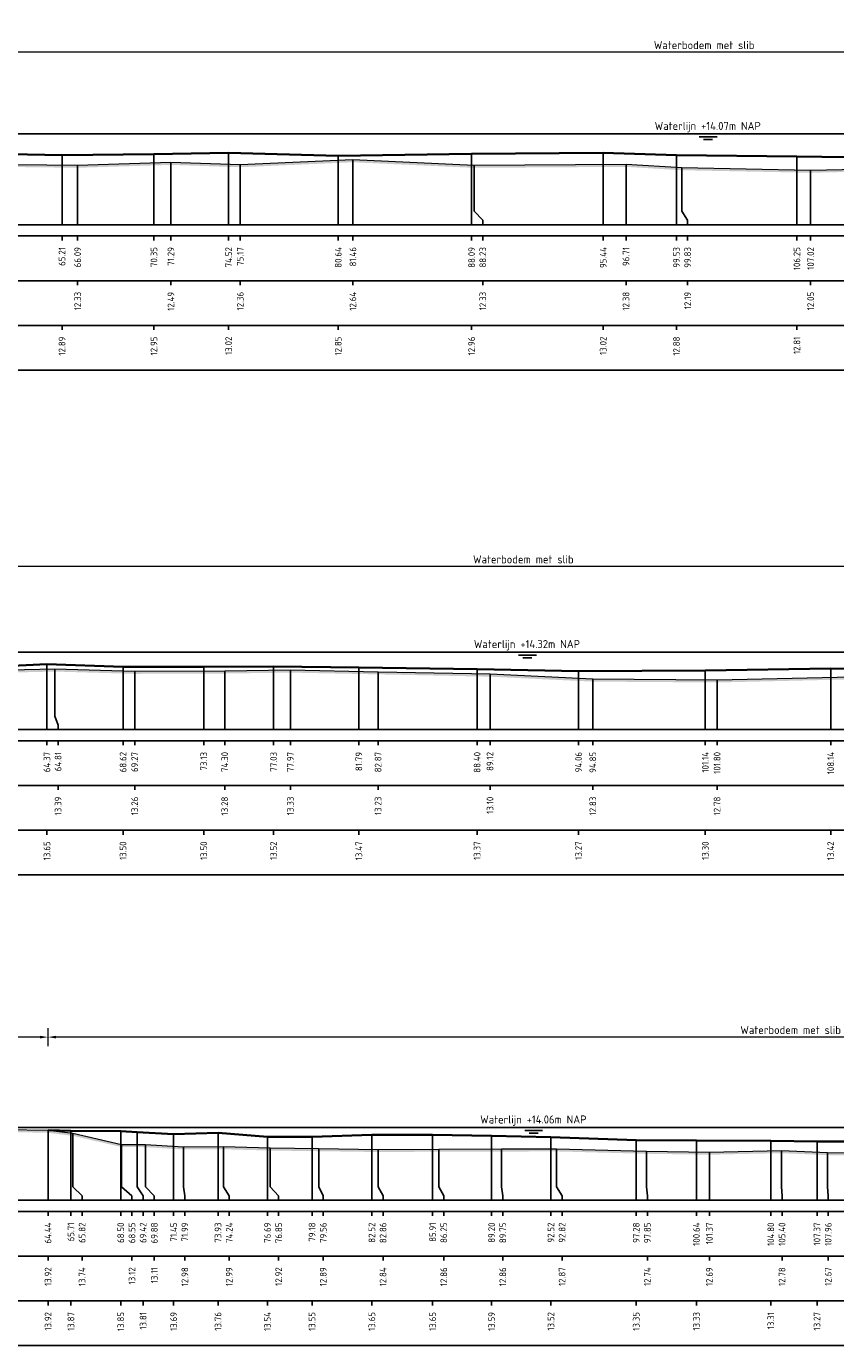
# Model space of a CAD drawing. Header units: metres. Extents: x 197882 to 206172, y 361908 to 364395.
# Tile 34 of 50: x 205847 to 205892, y 364071 to 364144. Entities that reach past the tile are written whole.
import ezdxf
from ezdxf.enums import TextEntityAlignment as Align

# ---------------------------------------------------------------- set-up
doc = ezdxf.new("R2010")
doc.units = ezdxf.units.M
doc.header["$PDMODE"] = 35
doc.header["$PDSIZE"] = 0.075
for name, color, linetype, lineweight in [('X-ME-AL-PROFIEL_BOVENKANT SLIB-GD', 42, 'Continuous', 35), ('X-ME-AL-PROFIEL_HUIDIG MAAIVELD-GD', 252, 'Continuous', 0), ('X-XX-AL-DETAIL1-M', 7, 'Continuous', 18), ('X-XX-AL-NAP-T18', 7, 'Continuous', 18)]:
    doc.layers.add(name, color=color, linetype=linetype, lineweight=lineweight)
doc.layers.add('X-ME-AL-PROFIEL_WATERLIJN-GD', color=150, linetype='Continuous')
doc.layers.add('X-ME-AL-PROFIELRASTER-S', color=7, linetype='Continuous')
doc.styles.add('NLCS-ISO', font='NLCS-ISO.ttf', dxfattribs={"height": 1.8})
doc.styles.add('NLCS-ISO-ANNOTATIEF-T18', font='NLCS-ISO.ttf', dxfattribs={"height": 1.8})
doc.styles.add('NLCS-ISO-ANNOTATIVE-T18', font='NLCS-ISO.ttf', dxfattribs={"height": 1.8})
doc.dimstyles.new('NLCS-ANNOTATIEF-T18-PIJL_L2_H0', dxfattribs={"dimtxt": 2.5, "dimasz": 1.8, "dimexe": 2, "dimexo": 2, "dimgap": 0.7, "dimtad": 1, "dimzin": 0, "dimdsep": 46, "dimtxsty": 'NLCS-ISO-ANNOTATIEF-T18', "dimcen": 0, "dimdle": 2, "dimclrd": 256, "dimclre": 256, "dimclrt": 10, "dimaunit": 2, "dimadec": 0, "dimazin": 0, "dimtfac": 1, "dimtdec": 3, "dimtofl": 0, "dimtmove": 0, "dimatfit": 3, "dimfxl": 2, "dimfxlon": 1, "dimtfillclr": 256, "dimtolj": 1, "dimtzin": 0, "dimlwd": -1, "dimlwe": -1, "dimarcsym": 0})

# ---------------------------------------------------------------- blocks, each defined once
blk = doc.blocks.new('SAL-PROFIELRASTER_BALK_EIND1-D')
at = {"color": 0, "linetype": 'ByBlock', "lineweight": -2, "flags": 128}
for points in [[(0, 0), (1, 0)], [(0, -2.5), (1, -2.5)], [(0, -12.5), (1, -12.5)]]:
    blk.add_lwpolyline(points, dxfattribs=at)
blk = doc.blocks.new('SAL-PROFIELRASTER_BALK_EIND2-D')
at = {"color": 0, "linetype": 'ByBlock', "lineweight": -2}
blk.add_line((1, -12.5), (0, -12.5), dxfattribs=at)
blk = doc.blocks.new('SAL-PROFIELRASTER_BALK_DATA-D')
at = {"color": 0, "linetype": 'ByBlock', "lineweight": -2}
blk.add_lwpolyline([(0, -3.5), (0, -2.5)], dxfattribs=at)
at = {"color": 0, "linetype": 'ByBlock', "lineweight": -2, "style": 'NLCS-ISO-ANNOTATIVE-T18'}
blk.add_attdef('GETAL', text='', height=1.5, rotation=90, dxfattribs=at).set_placement((0.75, -5), align=Align.RIGHT)
blk = doc.blocks.new('SAL-PROFIELRASTER_AANHAAL-D')
at = {"color": 9, "linetype": 'ByBlock', "lineweight": -2, "flags": 128}
blk.add_lwpolyline([(0, 1), (0, 0)], dxfattribs=at)
blk = doc.blocks.new('SAL-PROFIELRASTER_AANHAAL_STAGGER-D')
at = {"color": 9, "linetype": 'ByBlock', "lineweight": -2, "flags": 128}
for points in [[(0, 0), (0, -0.25)], [(0, -0.25), (1, -0.75)], [(1, -0.75), (1, -1)]]:
    blk.add_lwpolyline(points, dxfattribs=at)
blk = doc.blocks.new('*D57')
at = {"layer": 'Defpoints', "color": 0, "transparency": 16777216}
for p in [(205812.145, 364114.165), (205937.526, 364109.38), (205812.145, 364105.056)]:
    blk.add_point(p, dxfattribs=at)
at = {"layer": 'X-XX-AL-DETAIL1-M', "transparency": 16777216}
for p, q in [((205812.145, 364113.665), (205812.145, 364114.665)), ((205937.526, 364113.665), (205937.526, 364114.665)), ((205937.076, 364114.165), (205812.595, 364114.165))]:
    blk.add_line(p, q, dxfattribs=at)
for points in [[(205812.595, 364114.24), (205812.595, 364114.09), (205812.145, 364114.165)], [(205937.076, 364114.24), (205937.076, 364114.09), (205937.526, 364114.165)]]:
    blk.add_solid(points, dxfattribs=at)
at = {"layer": 'X-XX-AL-DETAIL1-M', "color": 10, "transparency": 16777216, "insert": (205874.835, 364114.565), "char_height": 0.45, "attachment_point": 5, "style": 'NLCS-ISO-ANNOTATIEF-T18'}
blk.add_mtext('\\A1;Waterbodem met slib', dxfattribs=at)
blk = doc.blocks.new('*D81')
at = {"layer": 'Defpoints', "color": 0, "transparency": 16777216}
for p in [(205816.411, 364142.891), (205816.411, 364138.328), (205953.452, 364138.328)]:
    blk.add_point(p, dxfattribs=at)
at = {"layer": 'X-XX-AL-DETAIL1-M', "transparency": 16777216}
for p, q in [((205816.411, 364142.391), (205816.411, 364143.391)), ((205953.002, 364142.891), (205816.861, 364142.891)), ((205953.452, 364142.391), (205953.452, 364143.391))]:
    blk.add_line(p, q, dxfattribs=at)
for points in [[(205816.861, 364142.966), (205816.861, 364142.816), (205816.411, 364142.891)], [(205953.002, 364142.966), (205953.002, 364142.816), (205953.452, 364142.891)]]:
    blk.add_solid(points, dxfattribs=at)
at = {"layer": 'X-XX-AL-DETAIL1-M', "color": 10, "transparency": 16777216, "insert": (205884.931, 364143.291), "char_height": 0.45, "attachment_point": 5, "style": 'NLCS-ISO-ANNOTATIEF-T18'}
blk.add_mtext('\\A1;Waterbodem met slib', dxfattribs=at)
blk = doc.blocks.new('*D85')
at = {"layer": 'Defpoints', "color": 0, "transparency": 16777216}
for p in [(205819.142, 364087.874), (205848.295, 364082.682), (205819.142, 364078.765)]:
    blk.add_point(p, dxfattribs=at)
at = {"layer": 'X-XX-AL-DETAIL1-M', "transparency": 16777216}
for p, q in [((205819.142, 364087.374), (205819.142, 364088.374)), ((205848.295, 364087.374), (205848.295, 364088.374)), ((205847.845, 364087.874), (205819.592, 364087.874))]:
    blk.add_line(p, q, dxfattribs=at)
for points in [[(205819.592, 364087.949), (205819.592, 364087.799), (205819.142, 364087.874)], [(205847.845, 364087.949), (205847.845, 364087.799), (205848.295, 364087.874)]]:
    blk.add_solid(points, dxfattribs=at)
at = {"layer": 'X-XX-AL-DETAIL1-M', "color": 10, "transparency": 16777216, "insert": (205833.719, 364088.274), "char_height": 0.45, "attachment_point": 5, "style": 'NLCS-ISO-ANNOTATIEF-T18'}
blk.add_mtext('\\A1;Waterbodem', dxfattribs=at)
blk = doc.blocks.new('*D86')
at = {"layer": 'Defpoints', "color": 0, "transparency": 16777216}
for p in [(205848.295, 364087.874), (205848.295, 364082.682), (205931.232, 364078.765)]:
    blk.add_point(p, dxfattribs=at)
at = {"layer": 'X-XX-AL-DETAIL1-M', "transparency": 16777216}
for p, q in [((205848.295, 364087.374), (205848.295, 364088.374)), ((205931.232, 364087.374), (205931.232, 364088.374)), ((205930.782, 364087.874), (205848.745, 364087.874))]:
    blk.add_line(p, q, dxfattribs=at)
for points in [[(205848.745, 364087.949), (205848.745, 364087.799), (205848.295, 364087.874)], [(205930.782, 364087.949), (205930.782, 364087.799), (205931.232, 364087.874)]]:
    blk.add_solid(points, dxfattribs=at)
at = {"layer": 'X-XX-AL-DETAIL1-M', "color": 10, "transparency": 16777216, "insert": (205889.763, 364088.274), "char_height": 0.45, "attachment_point": 5, "style": 'NLCS-ISO-ANNOTATIEF-T18'}
blk.add_mtext('\\A1;Waterbodem met slib', dxfattribs=at)

msp = doc.modelspace()

# ---------------------------------------------------------------- hatches: boundary and pattern name
at = {"layer": 'X-ME-AL-PROFIEL_HUIDIG MAAIVELD-GD'}
h = msp.add_hatch(dxfattribs=at)
h.set_pattern_fill('AGR-MAAIVELD', color=256, scale=0.05, pattern_type=2)
h.set_pattern_definition([(45, (-14.5062, 136.6852), (-0.25000007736, 0.25000007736), []), (45, (-14.5419, 136.72093), (0, 0.50000015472), [0.3535535, -0.3535535]), (45, (-14.57763, 136.75664), (0, 0.50000015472), [0.3535535, -0.3535535]), (45, (-14.61384, 136.79286), (0, 0.50000015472), [0.3535535, -0.3535535]), (45, (-14.64906, 136.82807), (0, 0.50000015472), [0.3535535, -0.3535535]), (45, (-14.68477, 136.8638), (0, 0.50000015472), [0.3535535, -0.3535535]), (45, (-14.7205, 136.8995), (0, 0.50000015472), [0.3535535, -0.3535535]), (315, (-14.5062, 136.6852), (0.25000007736, 0.25000007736), []), (315, (-14.4705, 136.72093), (0.50000015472, -1e-16), [0.3535535, -0.3535535]), (315, (-14.43477, 136.75664), (0.50000015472, -1e-16), [0.3535535, -0.3535535]), (315, (-14.39856, 136.79286), (0.50000015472, -1e-16), [0.3535535, -0.3535535]), (315, (-14.36334, 136.82807), (0.50000015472, -1e-16), [0.3535535, -0.3535535]), (315, (-14.32763, 136.8638), (0.50000015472, -1e-16), [0.3535535, -0.3535535]), (315, (-14.2919, 136.8995), (0.50000015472, -1e-16), [0.3535535, -0.3535535])])
h.paths.add_polyline_path([(205961.782, 364139.916), (205961.782, 364139.766), (205960.128, 364139.399), (205958.165, 364139.19), (205956.819, 364138.821), (205955.04, 364138.597), (205953.913, 364138.366), (205953.756, 364138.233), (205952.711, 364138.044), (205950.235, 364137.942), (205947.445, 364137.914), (205945.074, 364137.726), (205940.861, 364137.439), (205936.728, 364137.084), (205932.466, 364136.683), (205927.707, 364135.942), (205922.272, 364135.976), (205917.884, 364135.999), (205913.572, 364136.085), (205908.758, 364136.138), (205904.668, 364136.042), (205899.586, 364136.239), (205896.188, 364136.276), (205890.878, 364136.161), (205883.688, 364136.301), (205880.568, 364136.49), (205872.086, 364136.436), (205865.317, 364136.747), (205859.025, 364136.471), (205855.154, 364136.601), (205849.947, 364136.439), (205844.759, 364136.499), (205839.971, 364136.479), (205834.18, 364136.663), (205829.069, 364136.949), (205824.736, 364137.188), (205821.931, 364137.685), (205819.702, 364137.797), (205817.648, 364138.045), (205816.411, 364138.178), (205816.269, 364138.221), (205815.327, 364138.441), (205815.139, 364138.762), (205814.709, 364138.948), (205813.523, 364139.196), (205811.415, 364139.275), (205809.482, 364139.339), (205806.901, 364139.378), (205804.365, 364139.44), (205802.289, 364139.556), (205799.43, 364139.601), (205796.83, 364139.493), (205794.339, 364139.504), (205792.254, 364139.38), (205790.426, 364139.336), (205788.038, 364139.308), (205786.013, 364139.283), (205783.859, 364139.277), (205783.859, 364139.427), (205786.013, 364139.433), (205788.038, 364139.458), (205790.426, 364139.486), (205792.254, 364139.53), (205794.339, 364139.654), (205796.83, 364139.643), (205799.43, 364139.751), (205802.289, 364139.706), (205804.365, 364139.59), (205806.901, 364139.528), (205809.482, 364139.489), (205811.415, 364139.425), (205813.523, 364139.346), (205814.709, 364139.098), (205815.139, 364138.912), (205815.327, 364138.591), (205816.269, 364138.371), (205816.411, 364138.328), (205817.648, 364138.195), (205819.702, 364137.947), (205821.931, 364137.835), (205824.736, 364137.338), (205829.069, 364137.099), (205834.18, 364136.813), (205839.971, 364136.629), (205844.759, 364136.649), (205849.947, 364136.589), (205855.154, 364136.751), (205859.025, 364136.621), (205865.317, 364136.897), (205872.086, 364136.586), (205880.568, 364136.64), (205883.688, 364136.451), (205890.878, 364136.311), (205896.188, 364136.426), (205899.586, 364136.389), (205904.668, 364136.192), (205908.758, 364136.288), (205913.572, 364136.235), (205917.884, 364136.149), (205922.272, 364136.126), (205927.707, 364136.092), (205932.466, 364136.833), (205936.728, 364137.234), (205940.861, 364137.589), (205945.074, 364137.876), (205947.445, 364138.064), (205950.235, 364138.092), (205952.711, 364138.194), (205953.756, 364138.383), (205953.913, 364138.516), (205955.04, 364138.747), (205956.819, 364138.971), (205958.165, 364139.34), (205960.128, 364139.549)])
h = msp.add_hatch(dxfattribs=at)
h.set_pattern_fill('AGR-MAAIVELD', color=256, scale=0.05, pattern_type=2)
h.set_pattern_definition([(45, (-12.59725, 158.37664), (-0.25000007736, 0.25000007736), []), (45, (-12.63297, 158.41236), (0, 0.50000015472), [0.3535535, -0.3535535]), (45, (-12.6687, 158.44807), (0, 0.50000015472), [0.3535535, -0.3535535]), (45, (-12.7049, 158.4843), (0, 0.50000015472), [0.3535535, -0.3535535]), (45, (-12.7401, 158.5195), (0, 0.50000015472), [0.3535535, -0.3535535]), (45, (-12.77583, 158.5552), (0, 0.50000015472), [0.3535535, -0.3535535]), (45, (-12.81154, 158.59093), (0, 0.50000015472), [0.3535535, -0.3535535]), (315, (-12.59725, 158.37664), (0.25000007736, 0.25000007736), []), (315, (-12.56154, 158.41236), (0.50000015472, -1e-16), [0.3535535, -0.3535535]), (315, (-12.52583, 158.44807), (0.50000015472, -1e-16), [0.3535535, -0.3535535]), (315, (-12.4896, 158.4843), (0.50000015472, -1e-16), [0.3535535, -0.3535535]), (315, (-12.4544, 158.5195), (0.50000015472, -1e-16), [0.3535535, -0.3535535]), (315, (-12.4187, 158.5552), (0.50000015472, -1e-16), [0.3535535, -0.3535535]), (315, (-12.38297, 158.59093), (0.50000015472, -1e-16), [0.3535535, -0.3535535])])
h.paths.add_polyline_path([(206019.628, 364107.483), (206016.963, 364107.637), (206012.435, 364107.721), (206007.911, 364107.803), (206004.173, 364107.97), (206002.122, 364107.951), (205997.87, 364108.047), (205993.797, 364108.38), (205991.827, 364108.576), (205990.747, 364108.84), (205989.675, 364108.944), (205988.487, 364109.06), (205987.447, 364109.159), (205987.174, 364109.214), (205986.331, 364109.383), (205984.783, 364109.757), (205983.713, 364110.097), (205982.133, 364110.2), (205980.058, 364110.311), (205977.919, 364110.388), (205976.657, 364110.577), (205973.881, 364110.49), (205971.509, 364110.557), (205968.791, 364110.521), (205966.413, 364110.449), (205963.862, 364110.424), (205961.589, 364110.577), (205958.689, 364110.515), (205956.078, 364110.624), (205953.759, 364110.535), (205951.385, 364110.404), (205948.695, 364110.296), (205946.801, 364110.485), (205946.123, 364110.254), (205945.425, 364110.082), (205943.242, 364109.756), (205941.418, 364109.64), (205939.525, 364109.486), (205938.274, 364109.312), (205937.534, 364109.389), (205936.423, 364108.179), (205935.076, 364108.142), (205932.96, 364108.689), (205929.26, 364108.531), (205923.226, 364108.245), (205918.218, 364108.035), (205914.291, 364108.198), (205910.751, 364108.054), (205905.768, 364108.046), (205898.269, 364107.996), (205892.352, 364107.99), (205885.655, 364107.835), (205878.714, 364107.885), (205872.974, 364108.16), (205866.725, 364108.289), (205861.829, 364108.387), (205858.158, 364108.336), (205853.132, 364108.317), (205848.666, 364108.445), (205843.577, 364108.329), (205837.654, 364108.07), (205834.673, 364108.16), (205830.197, 364108.237), (205826.819, 364108.155), (205824.114, 364108.365), (205820.992, 364108.637), (205818.069, 364108.596), (205816.372, 364108.86), (205814.731, 364109.169), (205813.11, 364109.133), (205812.145, 364109.38), (205811.388, 364109.439), (205810.333, 364109.63), (205809.698, 364109.912), (205807.748, 364110.094), (205805.245, 364110.119), (205802.812, 364110.07), (205800.145, 364110.08), (205797.648, 364110.106), (205795.315, 364110.109), (205793.059, 364110.088), (205790.797, 364110.065), (205788.245, 364110.156), (205785.845, 364110.21), (205783.859, 364110.206), (205783.859, 364110.056), (205785.845, 364110.06), (205788.245, 364110.006), (205790.797, 364109.915), (205793.059, 364109.938), (205795.315, 364109.959), (205797.648, 364109.956), (205800.145, 364109.93), (205802.812, 364109.92), (205805.245, 364109.969), (205807.748, 364109.944), (205809.698, 364109.762), (205810.333, 364109.48), (205811.388, 364109.289), (205812.145, 364109.23), (205813.11, 364108.983), (205814.731, 364109.019), (205816.372, 364108.71), (205818.069, 364108.446), (205820.992, 364108.487), (205824.114, 364108.215), (205826.819, 364108.005), (205830.197, 364108.087), (205834.673, 364108.01), (205837.654, 364107.92), (205843.577, 364108.179), (205848.666, 364108.295), (205853.132, 364108.167), (205858.158, 364108.186), (205861.829, 364108.237), (205866.725, 364108.139), (205872.974, 364108.01), (205878.714, 364107.735), (205885.655, 364107.685), (205892.352, 364107.84), (205898.269, 364107.846), (205905.768, 364107.896), (205910.751, 364107.904), (205914.291, 364108.048), (205918.218, 364107.885), (205923.226, 364108.095), (205929.26, 364108.381), (205932.96, 364108.539), (205935.076, 364107.992), (205936.423, 364108.029), (205937.534, 364109.239), (205938.274, 364109.162), (205939.525, 364109.336), (205941.418, 364109.49), (205943.242, 364109.606), (205945.425, 364109.932), (205946.123, 364110.104), (205946.801, 364110.335), (205948.695, 364110.146), (205951.385, 364110.254), (205953.759, 364110.385), (205956.078, 364110.474), (205958.689, 364110.365), (205961.589, 364110.427), (205963.862, 364110.274), (205966.413, 364110.299), (205968.791, 364110.371), (205971.509, 364110.407), (205973.881, 364110.34), (205976.657, 364110.427), (205977.919, 364110.238), (205980.058, 364110.161), (205982.133, 364110.05), (205983.713, 364109.947), (205984.783, 364109.607), (205986.331, 364109.233), (205987.174, 364109.064), (205987.447, 364109.009), (205988.487, 364108.91), (205989.675, 364108.794), (205990.747, 364108.69), (205991.827, 364108.426), (205993.797, 364108.23), (205997.87, 364107.897), (206002.122, 364107.801), (206004.173, 364107.82), (206007.911, 364107.653), (206012.435, 364107.571), (206016.963, 364107.487), (206019.628, 364107.333)])
h = msp.add_hatch(dxfattribs=at)
h.set_pattern_fill('AGR-MAAIVELD', color=256, scale=0.05, pattern_type=2)
h.set_pattern_definition([(45, (-14.869, 183.4052), (-0.25000007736, 0.25000007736), []), (45, (-14.9047, 183.4409), (0, 0.50000015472), [0.3535535, -0.3535535]), (45, (-14.94042, 183.47662), (0, 0.50000015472), [0.3535535, -0.3535535]), (45, (-14.97664, 183.51284), (0, 0.50000015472), [0.3535535, -0.3535535]), (45, (-15.01185, 183.54805), (0, 0.50000015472), [0.3535535, -0.3535535]), (45, (-15.04757, 183.58376), (0, 0.50000015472), [0.3535535, -0.3535535]), (45, (-15.08328, 183.61948), (0, 0.50000015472), [0.3535535, -0.3535535]), (315, (-14.869, 183.4052), (0.25000007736, 0.25000007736), []), (315, (-14.83328, 183.4409), (0.50000015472, -1e-16), [0.3535535, -0.3535535]), (315, (-14.79757, 183.47662), (0.50000015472, -1e-16), [0.3535535, -0.3535535]), (315, (-14.76135, 183.51284), (0.50000015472, -1e-16), [0.3535535, -0.3535535]), (315, (-14.72614, 183.54805), (0.50000015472, -1e-16), [0.3535535, -0.3535535]), (315, (-14.69042, 183.58376), (0.50000015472, -1e-16), [0.3535535, -0.3535535]), (315, (-14.6547, 183.61948), (0.50000015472, -1e-16), [0.3535535, -0.3535535])])
h.paths.add_polyline_path([(205931.232, 364081.361), (205931.232, 364081.211), (205927.966, 364081.276), (205924.245, 364081.201), (205920.07, 364081.186), (205915.486, 364081.033), (205911.537, 364081.062), (205908.09, 364081.059), (205904.435, 364081.129), (205901.637, 364081.223), (205898.37, 364081.137), (205894.805, 364081.238), (205891.822, 364081.281), (205889.258, 364081.392), (205885.224, 364081.304), (205881.706, 364081.356), (205876.684, 364081.489), (205873.607, 364081.479), (205870.11, 364081.473), (205866.723, 364081.454), (205863.416, 364081.501), (205860.706, 364081.537), (205858.1, 364081.607), (205855.849, 364081.598), (205853.742, 364081.725), (205852.404, 364081.734), (205849.675, 364082.359), (205848.295, 364082.532), (205845.939, 364082.569), (205843.75, 364082.583), (205841.389, 364082.6), (205839.445, 364082.622), (205837.328, 364082.545), (205835.151, 364082.629), (205832.977, 364082.578), (205830.851, 364082.604), (205826.947, 364082.55), (205825.174, 364082.483), (205823.633, 364082.421), (205822.216, 364082.28), (205821.507, 364082.267), (205820.608, 364082.433), (205819.854, 364082.293), (205819.142, 364082.673), (205818.506, 364082.964), (205817.503, 364083.105), (205817.071, 364083.484), (205816.117, 364083.882), (205814.494, 364084.082), (205812.825, 364084.364), (205810.82, 364084.343), (205808.309, 364084.29), (205805.907, 364084.317), (205803.581, 364084.301), (205801.226, 364084.305), (205799.034, 364084.415), (205796.957, 364084.366), (205794.701, 364084.397), (205792.372, 364084.282), (205790.042, 364084.305), (205787.986, 364084.311), (205785.995, 364084.33), (205783.859, 364084.317), (205783.859, 364084.467), (205785.995, 364084.48), (205787.986, 364084.461), (205790.042, 364084.455), (205792.372, 364084.432), (205794.701, 364084.547), (205796.957, 364084.516), (205799.034, 364084.565), (205801.226, 364084.455), (205803.581, 364084.451), (205805.907, 364084.467), (205808.309, 364084.44), (205810.82, 364084.493), (205812.825, 364084.514), (205814.494, 364084.232), (205816.117, 364084.032), (205817.071, 364083.634), (205817.503, 364083.255), (205818.506, 364083.114), (205819.142, 364082.823), (205819.854, 364082.443), (205820.608, 364082.583), (205821.507, 364082.417), (205822.216, 364082.43), (205823.633, 364082.571), (205825.174, 364082.633), (205826.947, 364082.7), (205830.851, 364082.754), (205832.977, 364082.728), (205835.151, 364082.779), (205837.328, 364082.695), (205839.445, 364082.772), (205841.389, 364082.75), (205843.75, 364082.733), (205845.939, 364082.719), (205848.295, 364082.682), (205849.675, 364082.509), (205852.404, 364081.884), (205853.742, 364081.875), (205855.849, 364081.748), (205858.1, 364081.757), (205860.706, 364081.687), (205863.416, 364081.651), (205866.723, 364081.604), (205870.11, 364081.623), (205873.607, 364081.629), (205876.684, 364081.639), (205881.706, 364081.506), (205885.224, 364081.454), (205889.258, 364081.542), (205891.822, 364081.431), (205894.805, 364081.388), (205898.37, 364081.287), (205901.637, 364081.373), (205904.435, 364081.279), (205908.09, 364081.209), (205911.537, 364081.212), (205915.486, 364081.183), (205920.07, 364081.336), (205924.245, 364081.351), (205927.966, 364081.426)])

# ---------------------------------------------------------------- linework, layer by layer
at = {"layer": 'X-ME-AL-PROFIEL_BOVENKANT SLIB-GD'}
for points in [[(205844.242, 364137.233), (205849.074, 364137.151), (205854.206, 364137.202), (205858.377, 364137.277), (205864.497, 364137.105), (205871.945, 364137.216), (205879.295, 364137.274), (205883.385, 364137.139), (205890.111, 364137.062), (205895.675, 364137), (205899.226, 364137.1), (205904.279, 364136.955), (205908.322, 364136.933), (205913.085, 364137.01), (205917.515, 364136.978), (205922.313, 364136.826), (205926.606, 364136.747), (205931.452, 364136.995), (205935.769, 364137.245), (205940.861, 364137.589)], [(205842.827, 364108.447), (205848.231, 364108.703), (205852.483, 364108.559), (205856.99, 364108.559), (205860.887, 364108.58), (205865.65, 364108.524), (205872.255, 364108.429), (205877.916, 364108.324), (205884.998, 364108.36), (205891.999, 364108.475), (205897.225, 364108.42), (205904.558, 364108.555), (205910, 364108.558), (205913.951, 364108.661), (205917.663, 364108.601), (205923.026, 364108.476), (205928.085, 364108.814), (205928.338, 364108.787), (205932.902, 364109.015), (205935.083, 364108.142), (205936.455, 364108.287), (205936.594, 364108.365)], [(205848.295, 364082.682), (205849.571, 364082.637), (205852.354, 364082.616), (205853.278, 364082.572), (205855.308, 364082.456), (205857.785, 364082.529), (205860.546, 364082.3), (205863.036, 364082.311), (205866.377, 364082.416), (205869.767, 364082.416), (205873.062, 364082.351), (205876.375, 364082.287), (205881.138, 364082.117), (205884.5, 364082.095), (205888.655, 364082.072), (205891.234, 364082.034), (205894.236, 364082.039)]]:
    msp.add_lwpolyline(points, dxfattribs=at)
at = {"layer": 'X-ME-AL-PROFIEL_HUIDIG MAAIVELD-GD'}
for points in [[(205844.759, 364136.649), (205849.947, 364136.589), (205855.154, 364136.751), (205859.025, 364136.621), (205865.317, 364136.897), (205872.086, 364136.586), (205880.568, 364136.64), (205883.688, 364136.451), (205890.878, 364136.311), (205896.188, 364136.426), (205899.586, 364136.389), (205904.668, 364136.192), (205908.758, 364136.288), (205913.572, 364136.235), (205917.884, 364136.149), (205922.272, 364136.126), (205927.707, 364136.092), (205932.466, 364136.833), (205936.728, 364137.234), (205940.861, 364137.589)], [(205843.577, 364108.329), (205848.666, 364108.445), (205853.132, 364108.317), (205858.158, 364108.336), (205861.829, 364108.387), (205866.725, 364108.289), (205872.974, 364108.16), (205878.714, 364107.885), (205885.655, 364107.835), (205892.352, 364107.99), (205898.269, 364107.996), (205905.768, 364108.046), (205910.751, 364108.054), (205914.291, 364108.198), (205918.218, 364108.035), (205923.226, 364108.245), (205929.26, 364108.531), (205932.96, 364108.689), (205935.076, 364108.142), (205936.423, 364108.179), (205937.534, 364109.389)], [(205845.939, 364082.719), (205848.295, 364082.682), (205849.675, 364082.509), (205852.404, 364081.884), (205853.742, 364081.875), (205855.849, 364081.748), (205858.1, 364081.757), (205860.706, 364081.687), (205863.416, 364081.651), (205866.723, 364081.604), (205870.11, 364081.623), (205873.607, 364081.629), (205876.684, 364081.639), (205881.706, 364081.506), (205885.224, 364081.454), (205889.258, 364081.542), (205891.822, 364081.431), (205894.805, 364081.388)]]:
    msp.add_lwpolyline(points, dxfattribs=at)
at = {"layer": 'X-ME-AL-PROFIEL_WATERLIJN-GD'}
for points in [[(205816.411, 364138.328), (205953.452, 364138.328)], [(205884.657, 364138.164), (205885.657, 364138.164)], [(205884.899, 364138.019), (205885.399, 364138.019)], [(205812.145, 364109.38), (205937.526, 364109.38)], [(205874.561, 364109.216), (205875.561, 364109.216)], [(205874.803, 364109.071), (205875.303, 364109.071)], [(205819.142, 364082.823), (205931.232, 364082.823)], [(205874.913, 364082.66), (205875.913, 364082.66)], [(205875.154, 364082.515), (205875.654, 364082.515)]]:
    msp.add_lwpolyline(points, dxfattribs=at)

# ---------------------------------------------------------------- block references
at = {"layer": 'X-ME-AL-PROFIELRASTER-S'}
for p, yscale in [((205849.074, 364133.257), 3.894), ((205854.206, 364133.257), 3.945), ((205858.377, 364133.257), 4.02), ((205864.497, 364133.257), 3.848000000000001), ((205865.317, 364133.257), 3.640000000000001), ((205871.945, 364133.257), 3.959), ((205879.295, 364133.257), 4.016999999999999), ((205883.385, 364133.257), 3.882), ((205890.111, 364133.257), 3.805), ((205849.947, 364133.257), 3.332000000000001), ((205855.154, 364133.257), 3.494), ((205859.025, 364133.257), 3.364000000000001), ((205872.086, 364134.257), 2.329000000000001), ((205880.568, 364133.257), 3.382999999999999), ((205883.688, 364134.257), 2.194000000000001), ((205890.878, 364133.257), 3.054), ((205848.231, 364105.056), 3.647), ((205848.666, 364106.056), 2.388999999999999), ((205852.483, 364105.056), 3.503), ((205853.132, 364105.056), 3.260999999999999), ((205856.99, 364105.056), 3.503), ((205858.158, 364105.056), 3.279999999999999), ((205860.887, 364105.056), 3.523999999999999), ((205861.829, 364105.056), 3.331), ((205865.65, 364105.056), 3.468), ((205866.725, 364105.056), 3.233000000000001), ((205872.255, 364105.056), 3.372999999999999), ((205872.974, 364105.056), 3.103999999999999), ((205877.916, 364105.056), 3.268000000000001), ((205884.998, 364105.056), 3.304), ((205891.999, 364105.056), 3.419), ((205878.714, 364105.056), 2.829000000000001), ((205885.655, 364105.056), 2.779), ((205848.295, 364078.765), 3.917), ((205848.295, 364078.765), 3.917), ((205849.571, 364078.765), 3.872), ((205849.675, 364079.765), 2.744), ((205852.354, 364078.765), 3.851000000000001), ((205853.278, 364079.765), 2.807), ((205855.308, 364078.765), 3.691000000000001), ((205857.785, 364078.765), 3.763999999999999), ((205860.546, 364078.765), 3.535), ((205863.036, 364078.765), 3.545999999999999), ((205866.377, 364078.765), 3.651), ((205869.767, 364078.765), 3.651), ((205873.062, 364078.765), 3.586), ((205876.375, 364078.765), 3.522), ((205852.404, 364079.765), 2.119), ((205853.742, 364079.765), 2.109999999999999), ((205855.849, 364079.765), 1.983000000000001), ((205858.1, 364079.765), 1.992000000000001), ((205860.706, 364079.765), 1.922000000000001), ((205863.416, 364079.765), 1.885999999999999), ((205866.723, 364079.765), 1.839), ((205870.11, 364079.765), 1.858000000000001), ((205873.607, 364079.765), 1.864000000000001), ((205876.684, 364079.765), 1.874000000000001), ((205881.138, 364078.765), 3.352), ((205881.706, 364079.765), 1.741), ((205884.5, 364078.765), 3.33), ((205888.655, 364078.765), 3.307), ((205889.258, 364079.765), 1.776999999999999), ((205891.234, 364078.765), 3.269), ((205885.224, 364078.765), 2.689), ((205891.822, 364079.765), 1.666)]:
    msp.add_blockref('SAL-PROFIELRASTER_AANHAAL-D', p, dxfattribs=dict(at, yscale=yscale))
for p, xscale, zscale in [((205872.086, 364134.257), 0.4836385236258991, 0.4836385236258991), ((205883.688, 364134.257), 0.3224112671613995, 0.3224112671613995), ((205848.666, 364106.056), 0.1901981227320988, 0.1901981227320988), ((205849.675, 364079.765), 0.5207533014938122, 0.5207533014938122), ((205852.404, 364079.765), 0.5751084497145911, 0.5751084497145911), ((205853.278, 364079.765), 0.3259902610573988, 0.3259902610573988), ((205853.742, 364079.765), 0.4869056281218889, 0.4869056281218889), ((205855.849, 364079.765), 0.08417594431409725, 0.08417594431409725), ((205858.1, 364079.765), 0.3098827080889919, 0.3098827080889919), ((205860.706, 364079.765), 0.4650185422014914, 0.4650185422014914), ((205863.416, 364079.765), 0.2447462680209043, 0.2447462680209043), ((205866.723, 364079.765), 0.2791272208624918, 0.2791272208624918), ((205870.11, 364079.765), 0.2823658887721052, 0.2823658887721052), ((205873.607, 364079.765), 0.07962678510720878, 0.07962678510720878), ((205876.684, 364079.765), 0.3162025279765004, 0.3162025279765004), ((205881.706, 364079.765), 0.05682141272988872, 0.05682141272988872), ((205889.258, 364079.765), 0.02237063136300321, 0.02237063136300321), ((205891.822, 364079.765), 0.03706024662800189, 0.03706024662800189)]:
    msp.add_blockref('SAL-PROFIELRASTER_AANHAAL_STAGGER-D', p, dxfattribs=dict(at, xscale=xscale, zscale=zscale))
at = {"layer": 'X-ME-AL-PROFIELRASTER-S', "yscale": 0.25}
for name, p, xscale, zscale in [('SAL-PROFIELRASTER_BALK_EIND1-D', (205783.859, 364133.257), 178.5481913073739, 178.5481913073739), ('SAL-PROFIELRASTER_BALK_EIND2-D', (205783.859, 364130.757), 178.5481913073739, 178.5481913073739), ('SAL-PROFIELRASTER_BALK_EIND2-D', (205783.859, 364128.257), 178.5481913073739, 178.5481913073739), ('SAL-PROFIELRASTER_BALK_EIND1-D', (205783.859, 364105.056), 237.532909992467, 237.532909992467), ('SAL-PROFIELRASTER_BALK_EIND2-D', (205783.859, 364102.556), 237.532909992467, 237.532909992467), ('SAL-PROFIELRASTER_BALK_EIND2-D', (205783.859, 364100.056), 237.532909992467, 237.532909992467), ('SAL-PROFIELRASTER_BALK_EIND1-D', (205783.859, 364078.765), 148.7877641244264, 148.7877641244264), ('SAL-PROFIELRASTER_BALK_EIND2-D', (205783.859, 364076.265), 148.7877641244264, 148.7877641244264), ('SAL-PROFIELRASTER_BALK_EIND2-D', (205783.859, 364073.765), 148.7877641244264, 148.7877641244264)]:
    msp.add_blockref(name, p, dxfattribs=dict(at, xscale=xscale, zscale=zscale))
at = {"layer": 'X-ME-AL-PROFIELRASTER-S', "xscale": 0.25, "yscale": 0.25, "zscale": 0.25}
for p, values in [((205849.074, 364133.257), {'GETAL': '65.21'}), ((205849.947, 364133.257), {'GETAL': '66.09'}), ((205854.206, 364133.257), {'GETAL': '70.35'}), ((205855.154, 364133.257), {'GETAL': '71.29'}), ((205858.377, 364133.257), {'GETAL': '74.52'}), ((205859.025, 364133.257), {'GETAL': '75.17'}), ((205864.497, 364133.257), {'GETAL': '80.64'}), ((205865.317, 364133.257), {'GETAL': '81.46'}), ((205871.945, 364133.257), {'GETAL': '88.09'}), ((205872.57, 364133.257), {'GETAL': '88.23'}), ((205879.295, 364133.257), {'GETAL': '95.44'}), ((205880.568, 364133.257), {'GETAL': '96.71'}), ((205883.385, 364133.257), {'GETAL': '99.53'}), ((205884.01, 364133.257), {'GETAL': '99.83'}), ((205890.111, 364133.257), {'GETAL': '106.25'}), ((205890.878, 364133.257), {'GETAL': '107.02'}), ((205849.947, 364130.757), {'GETAL': '12.33'}), ((205855.154, 364130.757), {'GETAL': '12.49'}), ((205859.025, 364130.757), {'GETAL': '12.36'}), ((205865.317, 364130.757), {'GETAL': '12.64'}), ((205872.57, 364130.757), {'GETAL': '12.33'}), ((205880.568, 364130.757), {'GETAL': '12.38'}), ((205884.01, 364130.757), {'GETAL': '12.19'}), ((205890.878, 364130.757), {'GETAL': '12.05'}), ((205849.074, 364128.257), {'GETAL': '12.89'}), ((205854.206, 364128.257), {'GETAL': '12.95'}), ((205858.377, 364128.257), {'GETAL': '13.02'}), ((205864.497, 364128.257), {'GETAL': '12.85'}), ((205871.945, 364128.257), {'GETAL': '12.96'}), ((205879.295, 364128.257), {'GETAL': '13.02'}), ((205883.385, 364128.257), {'GETAL': '12.88'}), ((205890.111, 364128.257), {'GETAL': '12.81'}), ((205848.231, 364105.056), {'GETAL': '64.37'}), ((205848.856, 364105.056), {'GETAL': '64.81'}), ((205852.483, 364105.056), {'GETAL': '68.62'}), ((205853.132, 364105.056), {'GETAL': '69.27'}), ((205856.99, 364105.056), {'GETAL': '73.13'}), ((205858.158, 364105.056), {'GETAL': '74.30'}), ((205860.887, 364105.056), {'GETAL': '77.03'}), ((205861.829, 364105.056), {'GETAL': '77.97'}), ((205865.65, 364105.056), {'GETAL': '81.79'}), ((205866.725, 364105.056), {'GETAL': '82.87'}), ((205872.255, 364105.056), {'GETAL': '88.40'}), ((205872.974, 364105.056), {'GETAL': '89.12'}), ((205877.916, 364105.056), {'GETAL': '94.06'}), ((205878.714, 364105.056), {'GETAL': '94.85'}), ((205884.998, 364105.056), {'GETAL': '101.14'}), ((205885.655, 364105.056), {'GETAL': '101.80'}), ((205891.999, 364105.056), {'GETAL': '108.14'}), ((205848.856, 364102.556), {'GETAL': '13.39'}), ((205853.132, 364102.556), {'GETAL': '13.26'}), ((205858.158, 364102.556), {'GETAL': '13.28'}), ((205861.829, 364102.556), {'GETAL': '13.33'}), ((205866.725, 364102.556), {'GETAL': '13.23'}), ((205872.974, 364102.556), {'GETAL': '13.10'}), ((205878.714, 364102.556), {'GETAL': '12.83'}), ((205885.655, 364102.556), {'GETAL': '12.78'}), ((205848.231, 364100.056), {'GETAL': '13.65'}), ((205852.483, 364100.056), {'GETAL': '13.50'}), ((205856.99, 364100.056), {'GETAL': '13.50'}), ((205860.887, 364100.056), {'GETAL': '13.52'}), ((205865.65, 364100.056), {'GETAL': '13.47'}), ((205872.255, 364100.056), {'GETAL': '13.37'}), ((205877.916, 364100.056), {'GETAL': '13.27'}), ((205884.998, 364100.056), {'GETAL': '13.30'}), ((205891.999, 364100.056), {'GETAL': '13.42'}), ((205848.295, 364078.765), {'GETAL': '64.44'}), ((205848.295, 364078.765), {'GETAL': '64.44'}), ((205849.571, 364078.765), {'GETAL': '65.71'}), ((205850.196, 364078.765), {'GETAL': '65.82'}), ((205852.354, 364078.765), {'GETAL': '68.50'}), ((205852.979, 364078.765), {'GETAL': '68.55'}), ((205853.604, 364078.765), {'GETAL': '69.42'}), ((205854.229, 364078.765), {'GETAL': '69.88'}), ((205855.308, 364078.765), {'GETAL': '71.45'}), ((205855.933, 364078.765), {'GETAL': '71.99'}), ((205857.785, 364078.765), {'GETAL': '73.93'}), ((205858.41, 364078.765), {'GETAL': '74.24'}), ((205860.546, 364078.765), {'GETAL': '76.69'}), ((205861.171, 364078.765), {'GETAL': '76.85'}), ((205863.036, 364078.765), {'GETAL': '79.18'}), ((205863.661, 364078.765), {'GETAL': '79.56'}), ((205866.377, 364078.765), {'GETAL': '82.52'}), ((205867.002, 364078.765), {'GETAL': '82.86'}), ((205869.767, 364078.765), {'GETAL': '85.91'}), ((205870.392, 364078.765), {'GETAL': '86.25'}), ((205873.062, 364078.765), {'GETAL': '89.20'}), ((205873.687, 364078.765), {'GETAL': '89.75'}), ((205876.375, 364078.765), {'GETAL': '92.52'}), ((205877, 364078.765), {'GETAL': '92.82'}), ((205881.138, 364078.765), {'GETAL': '97.28'}), ((205881.763, 364078.765), {'GETAL': '97.85'}), ((205884.5, 364078.765), {'GETAL': '100.64'}), ((205885.224, 364078.765), {'GETAL': '101.37'}), ((205888.655, 364078.765), {'GETAL': '104.80'}), ((205889.28, 364078.765), {'GETAL': '105.40'}), ((205891.234, 364078.765), {'GETAL': '107.37'}), ((205891.859, 364078.765), {'GETAL': '107.96'}), ((205848.295, 364076.265), {'GETAL': '13.92'}), ((205850.196, 364076.265), {'GETAL': '13.74'}), ((205852.979, 364076.265), {'GETAL': '13.12'}), ((205854.229, 364076.265), {'GETAL': '13.11'}), ((205855.933, 364076.265), {'GETAL': '12.98'}), ((205858.41, 364076.265), {'GETAL': '12.99'}), ((205861.171, 364076.265), {'GETAL': '12.92'}), ((205863.661, 364076.265), {'GETAL': '12.89'}), ((205867.002, 364076.265), {'GETAL': '12.84'}), ((205870.392, 364076.265), {'GETAL': '12.86'}), ((205873.687, 364076.265), {'GETAL': '12.86'}), ((205877, 364076.265), {'GETAL': '12.87'}), ((205881.763, 364076.265), {'GETAL': '12.74'}), ((205885.224, 364076.265), {'GETAL': '12.69'}), ((205889.28, 364076.265), {'GETAL': '12.78'}), ((205891.859, 364076.265), {'GETAL': '12.67'}), ((205848.295, 364073.765), {'GETAL': '13.92'}), ((205849.571, 364073.765), {'GETAL': '13.87'}), ((205852.354, 364073.765), {'GETAL': '13.85'}), ((205853.604, 364073.765), {'GETAL': '13.81'}), ((205855.308, 364073.765), {'GETAL': '13.69'}), ((205857.785, 364073.765), {'GETAL': '13.76'}), ((205860.546, 364073.765), {'GETAL': '13.54'}), ((205863.036, 364073.765), {'GETAL': '13.55'}), ((205866.377, 364073.765), {'GETAL': '13.65'}), ((205869.767, 364073.765), {'GETAL': '13.65'}), ((205873.062, 364073.765), {'GETAL': '13.59'}), ((205876.375, 364073.765), {'GETAL': '13.52'}), ((205881.138, 364073.765), {'GETAL': '13.35'}), ((205884.5, 364073.765), {'GETAL': '13.33'}), ((205888.655, 364073.765), {'GETAL': '13.31'}), ((205891.234, 364073.765), {'GETAL': '13.27'})]:
    msp.add_blockref('SAL-PROFIELRASTER_BALK_DATA-D', p, dxfattribs=at).add_auto_attribs(values)

# ---------------------------------------------------------------- texts
at = {"layer": 'X-XX-AL-NAP-T18', "color": 10, "char_height": 0.45, "width": 15.43377, "attachment_point": 7, "style": 'NLCS-ISO'}
for s, insert in [('Waterlijn +14.07m NAP', (205882.168, 364138.417)), ('Waterlijn +14.32m NAP', (205872.073, 364109.469)), ('Waterlijn +14.06m NAP', (205872.424, 364082.912))]:
    msp.add_mtext(s, dxfattribs=dict(at, insert=insert))

# ---------------------------------------------------------------- dimensions: what is measured, and where the dimension line sits
at = {"layer": 'X-XX-AL-DETAIL1-M'}
for base, p1, p2, text, picture, middle in [((205816.411, 364142.891), (205953.452, 364138.328), (205816.411, 364138.328), 'Waterbodem met slib', '*D81', (205884.931, 364142.891)), ((205812.145, 364114.165), (205937.526, 364109.38), (205812.145, 364105.056), 'Waterbodem met slib', '*D57', (205874.835, 364114.165)), ((205848.295, 364087.874), (205931.232, 364078.765), (205848.295, 364082.682), 'Waterbodem met slib', '*D86', (205889.763, 364087.874)), ((205819.142, 364087.874), (205848.295, 364082.682), (205819.142, 364078.765), 'Waterbodem', '*D85', (205833.719, 364087.874))]:
    dim = msp.add_linear_dim(base=base, p1=p1, p2=p2, text=text, dimstyle='NLCS-ANNOTATIEF-T18-PIJL_L2_H0', dxfattribs=at)
    dim.commit()
    dim.dimension.update_dxf_attribs({"geometry": picture, "text_midpoint": middle, "dimtype": 160})

doc.saveas('drawing.dxf')
